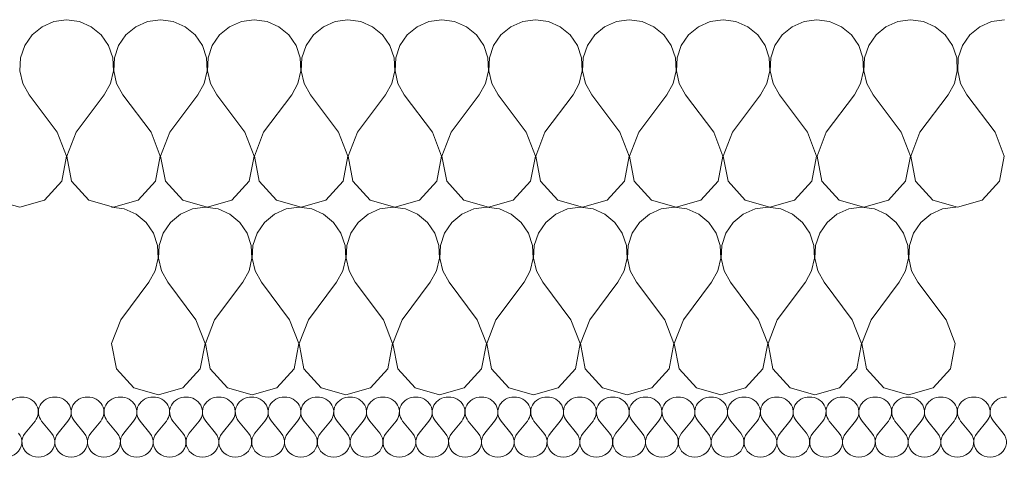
# Model space of a CAD drawing. Header units: millimetres. Extents: x -573548 to 674770, y -246895 to -89040.
# Tile 42 of 199: x 88111 to 88741, y -229927 to -229647. Entities that reach past the tile are written whole.
import ezdxf

# ---------------------------------------------------------------- set-up
doc = ezdxf.new("R2010")
doc.units = ezdxf.units.MM
doc.layers.add('Nowe_Drawing & Figure', color=7, linetype='Continuous')
doc.layers.add('Nowe_Drawing & Figure_Nr_pióra__59', color=8, linetype='Continuous', lineweight=9)

# ---------------------------------------------------------------- blocks, each defined once
blk = doc.blocks.new('*X112', base_point=(494560.37, -64691.1))
at = {"layer": 'Nowe_Drawing & Figure', "color": 21, "linetype": 'Continuous', "lineweight": 13, "true_color": 0xffaaaa}
for p, q in [((499463.27, -27280.09), (499469.57, -27272.41)), ((499480.07, -27280.09), (499473.77, -27272.41)), ((499484.27, -27280.09), (499490.57, -27272.41)), ((499501.07, -27280.09), (499494.77, -27272.41)), ((499505.27, -27280.09), (499511.57, -27272.41)), ((499522.07, -27280.09), (499515.77, -27272.41)), ((499526.27, -27280.09), (499532.57, -27272.41)), ((499543.07, -27280.09), (499536.77, -27272.41)), ((499547.27, -27280.09), (499553.57, -27272.41)), ((499564.07, -27280.09), (499557.77, -27272.41)), ((499568.27, -27280.09), (499574.57, -27272.41)), ((499585.07, -27280.09), (499578.77, -27272.41)), ((499589.27, -27280.09), (499595.57, -27272.41)), ((499606.07, -27280.09), (499599.77, -27272.41)), ((499610.27, -27280.09), (499616.57, -27272.41)), ((499627.07, -27280.09), (499620.77, -27272.41)), ((499631.27, -27280.09), (499637.57, -27272.41)), ((499648.07, -27280.09), (499641.77, -27272.41)), ((499652.27, -27280.09), (499658.57, -27272.41)), ((499669.07, -27280.09), (499662.77, -27272.41)), ((499673.27, -27280.09), (499679.57, -27272.41)), ((499690.07, -27280.09), (499683.77, -27272.41)), ((499694.27, -27280.09), (499700.57, -27272.41)), ((499711.07, -27280.09), (499704.77, -27272.41)), ((499715.27, -27280.09), (499721.57, -27272.41)), ((499732.07, -27280.09), (499725.77, -27272.41)), ((499736.27, -27280.09), (499742.57, -27272.41)), ((499753.07, -27280.09), (499746.77, -27272.41)), ((499757.27, -27280.09), (499763.57, -27272.41)), ((499774.07, -27280.09), (499767.77, -27272.41)), ((499778.27, -27280.09), (499784.57, -27272.41)), ((499795.07, -27280.09), (499788.77, -27272.41)), ((499799.27, -27280.09), (499805.57, -27272.41)), ((499816.07, -27280.09), (499809.77, -27272.41)), ((499820.27, -27280.09), (499826.57, -27272.41)), ((499837.07, -27280.09), (499830.77, -27272.41)), ((499841.27, -27280.09), (499847.57, -27272.41)), ((499858.07, -27280.09), (499851.77, -27272.41)), ((499862.27, -27280.09), (499868.57, -27272.41)), ((499879.07, -27280.09), (499872.77, -27272.41)), ((499883.27, -27280.09), (499889.57, -27272.41)), ((499900.07, -27280.09), (499893.77, -27272.41)), ((499904.27, -27280.09), (499910.57, -27272.41)), ((499921.07, -27280.09), (499914.77, -27272.41)), ((499925.27, -27280.09), (499931.57, -27272.41)), ((499942.07, -27280.09), (499935.77, -27272.41)), ((499946.27, -27280.09), (499952.57, -27272.41)), ((499963.07, -27280.09), (499956.77, -27272.41)), ((499967.27, -27280.09), (499973.57, -27272.41)), ((499984.07, -27280.09), (499977.77, -27272.41)), ((499988.27, -27280.09), (499994.57, -27272.41)), ((500005.07, -27280.09), (499998.77, -27272.41)), ((500009.27, -27280.09), (500015.57, -27272.41)), ((500026.07, -27280.09), (500019.77, -27272.41)), ((500030.27, -27280.09), (500036.57, -27272.41)), ((500047.07, -27280.09), (500040.77, -27272.41)), ((500051.27, -27280.09), (500057.57, -27272.41)), ((500068.07, -27280.09), (500061.77, -27272.41)), ((500072.27, -27280.09), (500078.57, -27272.41)), ((500089.07, -27280.09), (500082.77, -27272.41))]:
    blk.add_line(p, q, dxfattribs=at)
for centre, start_param, end_param in [((499461.17, -27266.65), 1.570796, 3.785094), ((499461.17, -27266.65), 5.639684, 7.853982), ((499482.17, -27266.65), 1.570796, 3.785094), ((499482.17, -27266.65), 5.639684, 7.853982), ((499503.17, -27266.65), 1.570796, 3.785094), ((499503.17, -27266.65), 5.639684, 7.853982), ((499524.17, -27266.65), 1.570796, 3.785094), ((499524.17, -27266.65), 5.639684, 7.853982), ((499545.17, -27266.65), 1.570796, 3.785094), ((499545.17, -27266.65), 5.639684, 7.853982), ((499566.17, -27266.65), 1.570796, 3.785094), ((499566.17, -27266.65), 5.639684, 7.853982), ((499587.17, -27266.65), 1.570796, 3.785094), ((499587.17, -27266.65), 5.639684, 7.853982), ((499608.17, -27266.65), 1.570796, 3.785094), ((499608.17, -27266.65), 5.639684, 7.853982), ((499629.17, -27266.65), 1.570796, 3.785094), ((499629.17, -27266.65), 5.639684, 7.853982), ((499650.17, -27266.65), 1.570796, 3.785094), ((499650.17, -27266.65), 5.639684, 7.853982), ((499671.17, -27266.65), 1.570796, 3.785094), ((499671.17, -27266.65), 5.639684, 7.853982), ((499692.17, -27266.65), 1.570796, 3.785094), ((499692.17, -27266.65), 5.639684, 7.853982), ((499713.17, -27266.65), 1.570796, 3.785094), ((499713.17, -27266.65), 5.639684, 7.853982), ((499734.17, -27266.65), 1.570796, 3.785094), ((499734.17, -27266.65), 5.639684, 7.853982), ((499755.17, -27266.65), 1.570796, 3.785094), ((499755.17, -27266.65), 5.639684, 7.853982), ((499776.17, -27266.65), 1.570796, 3.785094), ((499776.17, -27266.65), 5.639684, 7.853982), ((499797.17, -27266.65), 1.570796, 3.785094), ((499797.17, -27266.65), 5.639684, 7.853982), ((499818.17, -27266.65), 1.570796, 3.785094), ((499818.17, -27266.65), 5.639684, 7.853982), ((499839.17, -27266.65), 1.570796, 3.785094), ((499839.17, -27266.65), 5.639684, 7.853982), ((499860.17, -27266.65), 1.570796, 3.785094), ((499860.17, -27266.65), 5.639684, 7.853982), ((499881.17, -27266.65), 1.570796, 3.785094), ((499881.17, -27266.65), 5.639684, 7.853982), ((499902.17, -27266.65), 1.570796, 3.785094), ((499902.17, -27266.65), 5.639684, 7.853982), ((499923.17, -27266.65), 1.570796, 3.785094), ((499923.17, -27266.65), 5.639684, 7.853982), ((499944.17, -27266.65), 1.570796, 3.785094), ((499944.17, -27266.65), 5.639684, 7.853982), ((499965.17, -27266.65), 1.570796, 3.785094), ((499965.17, -27266.65), 5.639684, 7.853982), ((499986.17, -27266.65), 1.570796, 3.785094), ((499986.17, -27266.65), 5.639684, 7.853982), ((500007.17, -27266.65), 1.570796, 3.785094), ((500007.17, -27266.65), 5.639684, 7.853982), ((500028.17, -27266.65), 1.570796, 3.785094), ((500028.17, -27266.65), 5.639684, 7.853982), ((500049.17, -27266.65), 1.570796, 3.785094), ((500049.17, -27266.65), 5.639684, 7.853982), ((500070.17, -27266.65), 1.570796, 3.785094), ((500070.17, -27266.65), 5.639684, 7.853982), ((500091.17, -27266.65), 1.570796, 3.785094), ((499450.67, -27285.85), 2.498092, 6.926686), ((499471.67, -27285.85), 2.498092, 6.926686), ((499492.67, -27285.85), 2.498092, 6.926686), ((499513.67, -27285.85), 2.498092, 6.926686), ((499534.67, -27285.85), 2.498092, 6.926686), ((499555.67, -27285.85), 2.498092, 6.926686), ((499576.67, -27285.85), 2.498092, 6.926686), ((499597.67, -27285.85), 2.498092, 6.926686), ((499618.67, -27285.85), 2.498092, 6.926686), ((499639.67, -27285.85), 2.498092, 6.926686), ((499660.67, -27285.85), 2.498092, 6.926686), ((499681.67, -27285.85), 2.498092, 6.926686), ((499702.67, -27285.85), 2.498092, 6.926686), ((499723.67, -27285.85), 2.498092, 6.926686), ((499744.67, -27285.85), 2.498092, 6.926686), ((499765.67, -27285.85), 2.498092, 6.926686), ((499786.67, -27285.85), 2.498092, 6.926686), ((499807.67, -27285.85), 2.498092, 6.926686), ((499828.67, -27285.85), 2.498092, 6.926686), ((499849.67, -27285.85), 2.498092, 6.926686), ((499870.67, -27285.85), 2.498092, 6.926686), ((499891.67, -27285.85), 2.498092, 6.926686), ((499912.67, -27285.85), 2.498092, 6.926686), ((499933.67, -27285.85), 2.498092, 6.926686), ((499954.67, -27285.85), 2.498092, 6.926686), ((499975.67, -27285.85), 2.498092, 6.926686), ((499996.67, -27285.85), 2.498092, 6.926686), ((500017.67, -27285.85), 2.498092, 6.926686), ((500038.67, -27285.85), 2.498092, 6.926686), ((500059.67, -27285.85), 2.498092, 6.926686), ((500080.67, -27285.85), 2.498092, 6.926686)]:
    blk.add_ellipse(centre, major_axis=(10.5, 0), ratio=0.914286, start_param=start_param, end_param=end_param, dxfattribs=at)
blk = doc.blocks.new('Wypełnienie_4_1', base_point=(494560.37, -64691.1))
at = {"layer": 'Nowe_Drawing & Figure', "color": 21, "linetype": 'Continuous', "lineweight": 13, "true_color": 0xffaaaa}
blk.add_blockref('*X112', (494560.37, -64691.1), dxfattribs=at)
blk = doc.blocks.new('*X134', base_point=(494560.37, -64691.1))
at = {"layer": 'Nowe_Drawing & Figure', "color": 21, "linetype": 'Continuous', "lineweight": 13, "true_color": 0xffaaaa}
for p, q in [((499526.65, -27136.72), (499518.45, -27135.58)), ((499534.22, -27140.06), (499526.65, -27136.72)), ((499540.6, -27145.34), (499534.22, -27140.06)), ((499562.68, -27140.06), (499556.31, -27145.34)), ((499570.25, -27136.72), (499562.68, -27140.06)), ((499578.45, -27135.58), (499570.25, -27136.72)), ((499586.65, -27136.72), (499578.45, -27135.58)), ((499594.22, -27140.06), (499586.65, -27136.72)), ((499600.6, -27145.34), (499594.22, -27140.06)), ((499622.68, -27140.06), (499616.31, -27145.34)), ((499630.25, -27136.72), (499622.68, -27140.06)), ((499638.45, -27135.58), (499630.25, -27136.72)), ((499646.65, -27136.72), (499638.45, -27135.58)), ((499654.22, -27140.06), (499646.65, -27136.72)), ((499660.6, -27145.34), (499654.22, -27140.06)), ((499682.68, -27140.06), (499676.31, -27145.34)), ((499690.25, -27136.72), (499682.68, -27140.06)), ((499698.45, -27135.58), (499690.25, -27136.72)), ((499706.65, -27136.72), (499698.45, -27135.58)), ((499714.22, -27140.06), (499706.65, -27136.72)), ((499720.6, -27145.34), (499714.22, -27140.06)), ((499742.68, -27140.06), (499736.31, -27145.34)), ((499750.25, -27136.72), (499742.68, -27140.06)), ((499758.45, -27135.58), (499750.25, -27136.72)), ((499766.65, -27136.72), (499758.45, -27135.58)), ((499774.22, -27140.06), (499766.65, -27136.72)), ((499780.6, -27145.34), (499774.22, -27140.06)), ((499802.68, -27140.06), (499796.31, -27145.34)), ((499810.25, -27136.72), (499802.68, -27140.06)), ((499818.45, -27135.58), (499810.25, -27136.72)), ((499826.65, -27136.72), (499818.45, -27135.58)), ((499834.22, -27140.06), (499826.65, -27136.72)), ((499840.6, -27145.34), (499834.22, -27140.06)), ((499862.68, -27140.06), (499856.31, -27145.34)), ((499870.25, -27136.72), (499862.68, -27140.06)), ((499878.45, -27135.58), (499870.25, -27136.72)), ((499886.65, -27136.72), (499878.45, -27135.58)), ((499894.22, -27140.06), (499886.65, -27136.72)), ((499900.6, -27145.34), (499894.22, -27140.06)), ((499922.68, -27140.06), (499916.31, -27145.34)), ((499930.25, -27136.72), (499922.68, -27140.06)), ((499938.45, -27135.58), (499930.25, -27136.72)), ((499946.65, -27136.72), (499938.45, -27135.58)), ((499954.22, -27140.06), (499946.65, -27136.72)), ((499960.6, -27145.34), (499954.22, -27140.06)), ((499982.68, -27140.06), (499976.31, -27145.34)), ((499990.25, -27136.72), (499982.68, -27140.06)), ((499998.45, -27135.58), (499990.25, -27136.72)), ((500006.65, -27136.72), (499998.45, -27135.58)), ((500014.22, -27140.06), (500006.65, -27136.72)), ((500020.6, -27145.34), (500014.22, -27140.06)), ((500042.68, -27140.06), (500036.31, -27145.34)), ((500050.25, -27136.72), (500042.68, -27140.06)), ((500058.45, -27135.58), (500050.25, -27136.72)), ((500058.72, -27135.62), (500058.45, -27135.58)), ((499545.28, -27152.16), (499540.6, -27145.34)), ((499556.31, -27145.34), (499551.62, -27152.16)), ((499605.28, -27152.16), (499600.6, -27145.34)), ((499616.31, -27145.34), (499611.62, -27152.16)), ((499665.28, -27152.16), (499660.6, -27145.34)), ((499676.31, -27145.34), (499671.62, -27152.16)), ((499725.28, -27152.16), (499720.6, -27145.34)), ((499736.31, -27145.34), (499731.62, -27152.16)), ((499785.28, -27152.16), (499780.6, -27145.34)), ((499796.31, -27145.34), (499791.62, -27152.16)), ((499845.28, -27152.16), (499840.6, -27145.34)), ((499856.31, -27145.34), (499851.62, -27152.16)), ((499905.28, -27152.16), (499900.6, -27145.34)), ((499916.31, -27145.34), (499911.62, -27152.16)), ((499965.28, -27152.16), (499960.6, -27145.34)), ((499976.31, -27145.34), (499971.62, -27152.16)), ((500025.28, -27152.16), (500020.6, -27145.34)), ((500036.31, -27145.34), (500031.62, -27152.16)), ((499547.93, -27160.01), (499545.28, -27152.16)), ((499551.62, -27152.16), (499548.97, -27160.01)), ((499607.93, -27160.01), (499605.28, -27152.16)), ((499611.62, -27152.16), (499608.97, -27160.01)), ((499667.93, -27160.01), (499665.28, -27152.16)), ((499671.62, -27152.16), (499668.97, -27160.01)), ((499727.93, -27160.01), (499725.28, -27152.16)), ((499731.62, -27152.16), (499728.97, -27160.01)), ((499787.93, -27160.01), (499785.28, -27152.16)), ((499791.62, -27152.16), (499788.97, -27160.01)), ((499847.93, -27160.01), (499845.28, -27152.16)), ((499851.62, -27152.16), (499848.97, -27160.01)), ((499907.93, -27160.01), (499905.28, -27152.16)), ((499911.62, -27152.16), (499908.97, -27160.01)), ((499967.93, -27160.01), (499965.28, -27152.16)), ((499971.62, -27152.16), (499968.97, -27160.01)), ((500027.93, -27160.01), (500025.28, -27152.16)), ((500031.62, -27152.16), (500028.97, -27160.01)), ((499548.33, -27168.28), (499547.93, -27160.01)), ((499548.97, -27160.01), (499548.57, -27168.28)), ((499608.33, -27168.28), (499607.93, -27160.01)), ((499608.97, -27160.01), (499608.57, -27168.28)), ((499668.33, -27168.28), (499667.93, -27160.01)), ((499668.97, -27160.01), (499668.57, -27168.28)), ((499728.33, -27168.28), (499727.93, -27160.01)), ((499728.97, -27160.01), (499728.57, -27168.28)), ((499788.33, -27168.28), (499787.93, -27160.01)), ((499788.97, -27160.01), (499788.57, -27168.28)), ((499848.33, -27168.28), (499847.93, -27160.01)), ((499848.97, -27160.01), (499848.57, -27168.28)), ((499908.33, -27168.28), (499907.93, -27160.01)), ((499908.97, -27160.01), (499908.57, -27168.28)), ((499968.33, -27168.28), (499967.93, -27160.01)), ((499968.97, -27160.01), (499968.57, -27168.28)), ((500028.33, -27168.28), (500027.93, -27160.01)), ((500028.97, -27160.01), (500028.57, -27168.28)), ((499546.46, -27176.34), (499548.33, -27168.28)), ((499548.57, -27168.28), (499550.45, -27176.34)), ((499606.46, -27176.34), (499608.33, -27168.28)), ((499608.57, -27168.28), (499610.45, -27176.34)), ((499666.46, -27176.34), (499668.33, -27168.28)), ((499668.57, -27168.28), (499670.45, -27176.34)), ((499726.46, -27176.34), (499728.33, -27168.28)), ((499728.57, -27168.28), (499730.45, -27176.34)), ((499786.46, -27176.34), (499788.33, -27168.28)), ((499788.57, -27168.28), (499790.45, -27176.34)), ((499846.46, -27176.34), (499848.33, -27168.28)), ((499848.57, -27168.28), (499850.45, -27176.34)), ((499906.46, -27176.34), (499908.33, -27168.28)), ((499908.57, -27168.28), (499910.45, -27176.34)), ((499966.46, -27176.34), (499968.33, -27168.28)), ((499968.57, -27168.28), (499970.45, -27176.34)), ((500026.46, -27176.34), (500028.33, -27168.28)), ((500028.57, -27168.28), (500030.45, -27176.34)), ((499542.45, -27183.58), (499546.46, -27176.34)), ((499550.45, -27176.34), (499554.45, -27183.58)), ((499602.45, -27183.58), (499606.46, -27176.34)), ((499610.45, -27176.34), (499614.45, -27183.58)), ((499662.45, -27183.58), (499666.46, -27176.34)), ((499670.45, -27176.34), (499674.45, -27183.58)), ((499722.45, -27183.58), (499726.46, -27176.34)), ((499730.45, -27176.34), (499734.45, -27183.58)), ((499782.45, -27183.58), (499786.46, -27176.34)), ((499790.45, -27176.34), (499794.45, -27183.58)), ((499842.45, -27183.58), (499846.46, -27176.34)), ((499850.45, -27176.34), (499854.45, -27183.58)), ((499902.45, -27183.58), (499906.46, -27176.34)), ((499910.45, -27176.34), (499914.45, -27183.58)), ((499962.45, -27183.58), (499966.46, -27176.34)), ((499970.45, -27176.34), (499974.45, -27183.58)), ((500022.45, -27183.58), (500026.46, -27176.34)), ((500030.45, -27176.34), (500034.45, -27183.58)), ((499524.45, -27207.58), (499542.45, -27183.58)), ((499572.45, -27207.58), (499554.45, -27183.58)), ((499584.45, -27207.58), (499602.45, -27183.58)), ((499632.45, -27207.58), (499614.45, -27183.58)), ((499644.45, -27207.58), (499662.45, -27183.58)), ((499692.45, -27207.58), (499674.45, -27183.58)), ((499704.45, -27207.58), (499722.45, -27183.58)), ((499752.45, -27207.58), (499734.45, -27183.58)), ((499764.45, -27207.58), (499782.45, -27183.58)), ((499812.45, -27207.58), (499794.45, -27183.58)), ((499824.45, -27207.58), (499842.45, -27183.58)), ((499872.45, -27207.58), (499854.45, -27183.58)), ((499884.45, -27207.58), (499902.45, -27183.58)), ((499932.45, -27207.58), (499914.45, -27183.58)), ((499944.45, -27207.58), (499962.45, -27183.58)), ((499992.45, -27207.58), (499974.45, -27183.58)), ((500004.45, -27207.58), (500022.45, -27183.58)), ((500052.45, -27207.58), (500034.45, -27183.58)), ((499524.45, -27207.58), (499518.57, -27222.89)), ((499578.33, -27222.89), (499572.45, -27207.58)), ((499584.45, -27207.58), (499578.57, -27222.89)), ((499638.33, -27222.89), (499632.45, -27207.58)), ((499644.45, -27207.58), (499638.57, -27222.89)), ((499698.33, -27222.89), (499692.45, -27207.58)), ((499704.45, -27207.58), (499698.57, -27222.89)), ((499758.33, -27222.89), (499752.45, -27207.58)), ((499764.45, -27207.58), (499758.57, -27222.89)), ((499818.33, -27222.89), (499812.45, -27207.58)), ((499824.45, -27207.58), (499818.57, -27222.89)), ((499878.33, -27222.89), (499872.45, -27207.58)), ((499884.45, -27207.58), (499878.57, -27222.89)), ((499938.33, -27222.89), (499932.45, -27207.58)), ((499944.45, -27207.58), (499938.57, -27222.89)), ((499998.33, -27222.89), (499992.45, -27207.58)), ((500004.45, -27207.58), (499998.57, -27222.89)), ((500058.33, -27222.89), (500052.45, -27207.58)), ((499518.57, -27222.89), (499521.62, -27239)), ((499575.28, -27239), (499578.33, -27222.89)), ((499578.57, -27222.89), (499581.62, -27239)), ((499635.28, -27239), (499638.33, -27222.89)), ((499638.57, -27222.89), (499641.62, -27239)), ((499695.28, -27239), (499698.33, -27222.89)), ((499698.57, -27222.89), (499701.62, -27239)), ((499755.28, -27239), (499758.33, -27222.89)), ((499758.57, -27222.89), (499761.62, -27239)), ((499815.28, -27239), (499818.33, -27222.89)), ((499818.57, -27222.89), (499821.62, -27239)), ((499875.28, -27239), (499878.33, -27222.89)), ((499878.57, -27222.89), (499881.62, -27239)), ((499935.28, -27239), (499938.33, -27222.89)), ((499938.57, -27222.89), (499941.62, -27239)), ((499995.28, -27239), (499998.33, -27222.89)), ((499998.57, -27222.89), (500001.62, -27239)), ((500055.28, -27239), (500058.33, -27222.89)), ((499521.62, -27239), (499532.68, -27251.1)), ((499564.22, -27251.1), (499575.28, -27239)), ((499581.62, -27239), (499592.68, -27251.1)), ((499624.22, -27251.1), (499635.28, -27239)), ((499641.62, -27239), (499652.68, -27251.1)), ((499684.22, -27251.1), (499695.28, -27239)), ((499701.62, -27239), (499712.68, -27251.1)), ((499744.22, -27251.1), (499755.28, -27239)), ((499761.62, -27239), (499772.68, -27251.1)), ((499804.22, -27251.1), (499815.28, -27239)), ((499821.62, -27239), (499832.68, -27251.1)), ((499864.22, -27251.1), (499875.28, -27239)), ((499881.62, -27239), (499892.68, -27251.1)), ((499924.22, -27251.1), (499935.28, -27239)), ((499941.62, -27239), (499952.68, -27251.1)), ((499984.22, -27251.1), (499995.28, -27239)), ((500001.62, -27239), (500012.68, -27251.1)), ((500044.22, -27251.1), (500055.28, -27239)), ((499532.68, -27251.1), (499548.45, -27255.58)), ((499548.45, -27255.58), (499564.22, -27251.1)), ((499592.68, -27251.1), (499608.45, -27255.58)), ((499608.45, -27255.58), (499624.22, -27251.1)), ((499652.68, -27251.1), (499668.45, -27255.58)), ((499668.45, -27255.58), (499684.22, -27251.1)), ((499712.68, -27251.1), (499728.45, -27255.58)), ((499728.45, -27255.58), (499744.22, -27251.1)), ((499772.68, -27251.1), (499788.45, -27255.58)), ((499788.45, -27255.58), (499804.22, -27251.1)), ((499832.68, -27251.1), (499848.45, -27255.58)), ((499848.45, -27255.58), (499864.22, -27251.1)), ((499892.68, -27251.1), (499908.45, -27255.58)), ((499908.45, -27255.58), (499924.22, -27251.1)), ((499952.68, -27251.1), (499968.45, -27255.58)), ((499968.45, -27255.58), (499984.22, -27251.1)), ((500012.68, -27251.1), (500028.45, -27255.58)), ((500028.45, -27255.58), (500044.22, -27251.1))]:
    blk.add_line(p, q, dxfattribs=at)
blk = doc.blocks.new('Wypełnienie_15_1', base_point=(494560.37, -64691.1))
at = {"layer": 'Nowe_Drawing & Figure', "color": 21, "linetype": 'Continuous', "lineweight": 13, "true_color": 0xffaaaa}
blk.add_blockref('*X134', (494560.37, -64691.1), dxfattribs=at)
blk = doc.blocks.new('*X166', base_point=(494560.37, -64691.1))
at = {"layer": 'Nowe_Drawing & Figure', "color": 21, "linetype": 'Continuous', "lineweight": 13, "true_color": 0xffaaaa}
for p, q in [((499474.02, -27020.06), (499467.64, -27025.34)), ((499481.59, -27016.72), (499474.02, -27020.06)), ((499489.79, -27015.58), (499481.59, -27016.72)), ((499497.99, -27016.72), (499489.79, -27015.58)), ((499505.56, -27020.06), (499497.99, -27016.72)), ((499511.94, -27025.34), (499505.56, -27020.06)), ((499534.02, -27020.06), (499527.64, -27025.34)), ((499541.59, -27016.72), (499534.02, -27020.06)), ((499549.79, -27015.58), (499541.59, -27016.72)), ((499557.99, -27016.72), (499549.79, -27015.58)), ((499565.56, -27020.06), (499557.99, -27016.72)), ((499571.94, -27025.34), (499565.56, -27020.06)), ((499594.02, -27020.06), (499587.64, -27025.34)), ((499601.59, -27016.72), (499594.02, -27020.06)), ((499609.79, -27015.58), (499601.59, -27016.72)), ((499617.99, -27016.72), (499609.79, -27015.58)), ((499625.56, -27020.06), (499617.99, -27016.72)), ((499631.94, -27025.34), (499625.56, -27020.06)), ((499654.02, -27020.06), (499647.64, -27025.34)), ((499661.59, -27016.72), (499654.02, -27020.06)), ((499669.79, -27015.58), (499661.59, -27016.72)), ((499677.99, -27016.72), (499669.79, -27015.58)), ((499685.56, -27020.06), (499677.99, -27016.72)), ((499691.94, -27025.34), (499685.56, -27020.06)), ((499714.02, -27020.06), (499707.64, -27025.34)), ((499721.59, -27016.72), (499714.02, -27020.06)), ((499729.79, -27015.58), (499721.59, -27016.72)), ((499737.99, -27016.72), (499729.79, -27015.58)), ((499745.56, -27020.06), (499737.99, -27016.72)), ((499751.94, -27025.34), (499745.56, -27020.06)), ((499774.02, -27020.06), (499767.64, -27025.34)), ((499781.59, -27016.72), (499774.02, -27020.06)), ((499789.79, -27015.58), (499781.59, -27016.72)), ((499797.99, -27016.72), (499789.79, -27015.58)), ((499805.56, -27020.06), (499797.99, -27016.72)), ((499811.94, -27025.34), (499805.56, -27020.06)), ((499834.02, -27020.06), (499827.64, -27025.34)), ((499841.59, -27016.72), (499834.02, -27020.06)), ((499849.79, -27015.58), (499841.59, -27016.72)), ((499857.99, -27016.72), (499849.79, -27015.58)), ((499865.56, -27020.06), (499857.99, -27016.72)), ((499871.94, -27025.34), (499865.56, -27020.06)), ((499894.02, -27020.06), (499887.64, -27025.34)), ((499901.59, -27016.72), (499894.02, -27020.06)), ((499909.79, -27015.58), (499901.59, -27016.72)), ((499917.99, -27016.72), (499909.79, -27015.58)), ((499925.56, -27020.06), (499917.99, -27016.72)), ((499931.94, -27025.34), (499925.56, -27020.06)), ((499954.02, -27020.06), (499947.64, -27025.34)), ((499961.59, -27016.72), (499954.02, -27020.06)), ((499969.79, -27015.58), (499961.59, -27016.72)), ((499977.99, -27016.72), (499969.79, -27015.58)), ((499985.56, -27020.06), (499977.99, -27016.72)), ((499991.94, -27025.34), (499985.56, -27020.06)), ((500014.02, -27020.06), (500007.64, -27025.34)), ((500021.59, -27016.72), (500014.02, -27020.06)), ((500029.79, -27015.58), (500021.59, -27016.72)), ((500037.99, -27016.72), (500029.79, -27015.58)), ((500045.56, -27020.06), (500037.99, -27016.72)), ((500051.94, -27025.34), (500045.56, -27020.06)), ((500074.02, -27020.06), (500067.64, -27025.34)), ((500081.59, -27016.72), (500074.02, -27020.06)), ((500089.79, -27015.58), (500081.59, -27016.72)), ((499467.64, -27025.34), (499462.96, -27032.16)), ((499516.62, -27032.16), (499511.94, -27025.34)), ((499527.64, -27025.34), (499522.96, -27032.16)), ((499576.62, -27032.16), (499571.94, -27025.34)), ((499587.64, -27025.34), (499582.96, -27032.16)), ((499636.62, -27032.16), (499631.94, -27025.34)), ((499647.64, -27025.34), (499642.96, -27032.16)), ((499696.62, -27032.16), (499691.94, -27025.34)), ((499707.64, -27025.34), (499702.96, -27032.16)), ((499756.62, -27032.16), (499751.94, -27025.34)), ((499767.64, -27025.34), (499762.96, -27032.16)), ((499816.62, -27032.16), (499811.94, -27025.34)), ((499827.64, -27025.34), (499822.96, -27032.16)), ((499876.62, -27032.16), (499871.94, -27025.34)), ((499887.64, -27025.34), (499882.96, -27032.16)), ((499936.62, -27032.16), (499931.94, -27025.34)), ((499947.64, -27025.34), (499942.96, -27032.16)), ((499996.62, -27032.16), (499991.94, -27025.34)), ((500007.64, -27025.34), (500002.96, -27032.16)), ((500056.62, -27032.16), (500051.94, -27025.34)), ((500067.64, -27025.34), (500062.96, -27032.16)), ((499462.96, -27032.16), (499460.31, -27040.01)), ((499519.27, -27040.01), (499516.62, -27032.16)), ((499522.96, -27032.16), (499520.31, -27040.01)), ((499579.27, -27040.01), (499576.62, -27032.16)), ((499582.96, -27032.16), (499580.31, -27040.01)), ((499639.27, -27040.01), (499636.62, -27032.16)), ((499642.96, -27032.16), (499640.31, -27040.01)), ((499699.27, -27040.01), (499696.62, -27032.16)), ((499702.96, -27032.16), (499700.31, -27040.01)), ((499759.27, -27040.01), (499756.62, -27032.16)), ((499762.96, -27032.16), (499760.31, -27040.01)), ((499819.27, -27040.01), (499816.62, -27032.16)), ((499822.96, -27032.16), (499820.31, -27040.01)), ((499879.27, -27040.01), (499876.62, -27032.16)), ((499882.96, -27032.16), (499880.31, -27040.01)), ((499939.27, -27040.01), (499936.62, -27032.16)), ((499942.96, -27032.16), (499940.31, -27040.01)), ((499999.27, -27040.01), (499996.62, -27032.16)), ((500002.96, -27032.16), (500000.31, -27040.01)), ((500059.27, -27040.01), (500056.62, -27032.16)), ((500062.96, -27032.16), (500060.31, -27040.01)), ((499460.31, -27040.01), (499459.91, -27048.28)), ((499519.67, -27048.28), (499519.27, -27040.01)), ((499520.31, -27040.01), (499519.91, -27048.28)), ((499579.67, -27048.28), (499579.27, -27040.01)), ((499580.31, -27040.01), (499579.91, -27048.28)), ((499639.67, -27048.28), (499639.27, -27040.01)), ((499640.31, -27040.01), (499639.91, -27048.28)), ((499699.67, -27048.28), (499699.27, -27040.01)), ((499700.31, -27040.01), (499699.91, -27048.28)), ((499759.67, -27048.28), (499759.27, -27040.01)), ((499760.31, -27040.01), (499759.91, -27048.28)), ((499819.67, -27048.28), (499819.27, -27040.01)), ((499820.31, -27040.01), (499819.91, -27048.28)), ((499879.67, -27048.28), (499879.27, -27040.01)), ((499880.31, -27040.01), (499879.91, -27048.28)), ((499939.67, -27048.28), (499939.27, -27040.01)), ((499940.31, -27040.01), (499939.91, -27048.28)), ((499999.67, -27048.28), (499999.27, -27040.01)), ((500000.31, -27040.01), (499999.91, -27048.28)), ((500059.67, -27048.28), (500059.27, -27040.01)), ((500060.31, -27040.01), (500059.91, -27048.28)), ((499459.91, -27048.28), (499461.78, -27056.34)), ((499517.8, -27056.34), (499519.67, -27048.28)), ((499519.91, -27048.28), (499521.78, -27056.34)), ((499577.8, -27056.34), (499579.67, -27048.28)), ((499579.91, -27048.28), (499581.78, -27056.34)), ((499637.8, -27056.34), (499639.67, -27048.28)), ((499639.91, -27048.28), (499641.78, -27056.34)), ((499697.8, -27056.34), (499699.67, -27048.28)), ((499699.91, -27048.28), (499701.78, -27056.34)), ((499757.8, -27056.34), (499759.67, -27048.28)), ((499759.91, -27048.28), (499761.78, -27056.34)), ((499817.8, -27056.34), (499819.67, -27048.28)), ((499819.91, -27048.28), (499821.78, -27056.34)), ((499877.8, -27056.34), (499879.67, -27048.28)), ((499879.91, -27048.28), (499881.78, -27056.34)), ((499937.8, -27056.34), (499939.67, -27048.28)), ((499939.91, -27048.28), (499941.78, -27056.34)), ((499997.8, -27056.34), (499999.67, -27048.28)), ((499999.91, -27048.28), (500001.78, -27056.34)), ((500057.8, -27056.34), (500059.67, -27048.28)), ((500059.91, -27048.28), (500061.78, -27056.34)), ((499461.78, -27056.34), (499465.79, -27063.58)), ((499513.79, -27063.58), (499517.8, -27056.34)), ((499521.78, -27056.34), (499525.79, -27063.58)), ((499573.79, -27063.58), (499577.8, -27056.34)), ((499581.78, -27056.34), (499585.79, -27063.58)), ((499633.79, -27063.58), (499637.8, -27056.34)), ((499641.78, -27056.34), (499645.79, -27063.58)), ((499693.79, -27063.58), (499697.8, -27056.34)), ((499701.78, -27056.34), (499705.79, -27063.58)), ((499753.79, -27063.58), (499757.8, -27056.34)), ((499761.78, -27056.34), (499765.79, -27063.58)), ((499813.79, -27063.58), (499817.8, -27056.34)), ((499821.78, -27056.34), (499825.79, -27063.58)), ((499873.79, -27063.58), (499877.8, -27056.34)), ((499881.78, -27056.34), (499885.79, -27063.58)), ((499933.79, -27063.58), (499937.8, -27056.34)), ((499941.78, -27056.34), (499945.79, -27063.58)), ((499993.79, -27063.58), (499997.8, -27056.34)), ((500001.78, -27056.34), (500005.79, -27063.58)), ((500053.79, -27063.58), (500057.8, -27056.34)), ((500061.78, -27056.34), (500065.79, -27063.58)), ((499483.79, -27087.58), (499465.79, -27063.58)), ((499495.79, -27087.58), (499513.79, -27063.58)), ((499543.79, -27087.58), (499525.79, -27063.58)), ((499555.79, -27087.58), (499573.79, -27063.58)), ((499603.79, -27087.58), (499585.79, -27063.58)), ((499615.79, -27087.58), (499633.79, -27063.58)), ((499663.79, -27087.58), (499645.79, -27063.58)), ((499675.79, -27087.58), (499693.79, -27063.58)), ((499723.79, -27087.58), (499705.79, -27063.58)), ((499735.79, -27087.58), (499753.79, -27063.58)), ((499783.79, -27087.58), (499765.79, -27063.58)), ((499795.79, -27087.58), (499813.79, -27063.58)), ((499843.79, -27087.58), (499825.79, -27063.58)), ((499855.79, -27087.58), (499873.79, -27063.58)), ((499903.79, -27087.58), (499885.79, -27063.58)), ((499915.79, -27087.58), (499933.79, -27063.58)), ((499963.79, -27087.58), (499945.79, -27063.58)), ((499975.79, -27087.58), (499993.79, -27063.58)), ((500023.79, -27087.58), (500005.79, -27063.58)), ((500035.79, -27087.58), (500053.79, -27063.58)), ((500083.79, -27087.58), (500065.79, -27063.58)), ((499489.67, -27102.89), (499483.79, -27087.58)), ((499495.79, -27087.58), (499489.91, -27102.89)), ((499549.67, -27102.89), (499543.79, -27087.58)), ((499555.79, -27087.58), (499549.91, -27102.89)), ((499609.67, -27102.89), (499603.79, -27087.58)), ((499615.79, -27087.58), (499609.91, -27102.89)), ((499669.67, -27102.89), (499663.79, -27087.58)), ((499675.79, -27087.58), (499669.91, -27102.89)), ((499729.67, -27102.89), (499723.79, -27087.58)), ((499735.79, -27087.58), (499729.91, -27102.89)), ((499789.67, -27102.89), (499783.79, -27087.58)), ((499795.79, -27087.58), (499789.91, -27102.89)), ((499849.67, -27102.89), (499843.79, -27087.58)), ((499855.79, -27087.58), (499849.91, -27102.89)), ((499909.67, -27102.89), (499903.79, -27087.58)), ((499915.79, -27087.58), (499909.91, -27102.89)), ((499969.67, -27102.89), (499963.79, -27087.58)), ((499975.79, -27087.58), (499969.91, -27102.89)), ((500029.67, -27102.89), (500023.79, -27087.58)), ((500035.79, -27087.58), (500029.91, -27102.89)), ((500089.67, -27102.89), (500083.79, -27087.58)), ((499486.62, -27119), (499489.67, -27102.89)), ((499489.91, -27102.89), (499492.96, -27119)), ((499546.62, -27119), (499549.67, -27102.89)), ((499549.91, -27102.89), (499552.96, -27119)), ((499606.62, -27119), (499609.67, -27102.89)), ((499609.91, -27102.89), (499612.96, -27119)), ((499666.62, -27119), (499669.67, -27102.89)), ((499669.91, -27102.89), (499672.96, -27119)), ((499726.62, -27119), (499729.67, -27102.89)), ((499729.91, -27102.89), (499732.96, -27119)), ((499786.62, -27119), (499789.67, -27102.89)), ((499789.91, -27102.89), (499792.96, -27119)), ((499846.62, -27119), (499849.67, -27102.89)), ((499849.91, -27102.89), (499852.96, -27119)), ((499906.62, -27119), (499909.67, -27102.89)), ((499909.91, -27102.89), (499912.96, -27119)), ((499966.62, -27119), (499969.67, -27102.89)), ((499969.91, -27102.89), (499972.96, -27119)), ((500026.62, -27119), (500029.67, -27102.89)), ((500029.91, -27102.89), (500032.96, -27119)), ((500086.62, -27119), (500089.67, -27102.89)), ((499475.56, -27131.1), (499486.62, -27119)), ((499492.96, -27119), (499504.02, -27131.1)), ((499535.56, -27131.1), (499546.62, -27119)), ((499552.96, -27119), (499564.02, -27131.1)), ((499595.56, -27131.1), (499606.62, -27119)), ((499612.96, -27119), (499624.02, -27131.1)), ((499655.56, -27131.1), (499666.62, -27119)), ((499672.96, -27119), (499684.02, -27131.1)), ((499715.56, -27131.1), (499726.62, -27119)), ((499732.96, -27119), (499744.02, -27131.1)), ((499775.56, -27131.1), (499786.62, -27119)), ((499792.96, -27119), (499804.02, -27131.1)), ((499835.56, -27131.1), (499846.62, -27119)), ((499852.96, -27119), (499864.02, -27131.1)), ((499895.56, -27131.1), (499906.62, -27119)), ((499912.96, -27119), (499924.02, -27131.1)), ((499955.56, -27131.1), (499966.62, -27119)), ((499972.96, -27119), (499984.02, -27131.1)), ((500015.56, -27131.1), (500026.62, -27119)), ((500032.96, -27119), (500044.02, -27131.1)), ((500075.56, -27131.1), (500086.62, -27119)), ((499444.02, -27131.1), (499459.79, -27135.58)), ((499459.79, -27135.58), (499475.56, -27131.1)), ((499504.02, -27131.1), (499519.79, -27135.58)), ((499519.79, -27135.58), (499535.56, -27131.1)), ((499564.02, -27131.1), (499579.79, -27135.58)), ((499579.79, -27135.58), (499595.56, -27131.1)), ((499624.02, -27131.1), (499639.79, -27135.58)), ((499639.79, -27135.58), (499655.56, -27131.1)), ((499684.02, -27131.1), (499699.79, -27135.58)), ((499699.79, -27135.58), (499715.56, -27131.1)), ((499744.02, -27131.1), (499759.79, -27135.58)), ((499759.79, -27135.58), (499775.56, -27131.1)), ((499804.02, -27131.1), (499819.79, -27135.58)), ((499819.79, -27135.58), (499835.56, -27131.1)), ((499864.02, -27131.1), (499879.79, -27135.58)), ((499879.79, -27135.58), (499895.56, -27131.1)), ((499924.02, -27131.1), (499939.79, -27135.58)), ((499939.79, -27135.58), (499955.56, -27131.1)), ((499984.02, -27131.1), (499999.79, -27135.58)), ((499999.79, -27135.58), (500015.56, -27131.1)), ((500044.02, -27131.1), (500059.79, -27135.58)), ((500059.79, -27135.58), (500075.56, -27131.1))]:
    blk.add_line(p, q, dxfattribs=at)
blk = doc.blocks.new('Wypełnienie_31_1', base_point=(494560.37, -64691.1))
at = {"layer": 'Nowe_Drawing & Figure', "color": 21, "linetype": 'Continuous', "lineweight": 13, "true_color": 0xffaaaa}
blk.add_blockref('*X166', (494560.37, -64691.1), dxfattribs=at)
blk = doc.blocks.new('A$C685D2BB2')
at = {"layer": 'Nowe_Drawing & Figure_Nr_pióra__59'}
for name in ['Wypełnienie_31_1', 'Wypełnienie_15_1', 'Wypełnienie_4_1']:
    blk.add_blockref(name, (5050.88, -20427.48), dxfattribs=at)

msp = doc.modelspace()

# ---------------------------------------------------------------- block references
at = {"color": 150}
msp.add_blockref('A$C685D2BB2', (78160.45, -246894.58), dxfattribs=at)

doc.saveas('drawing.dxf')
